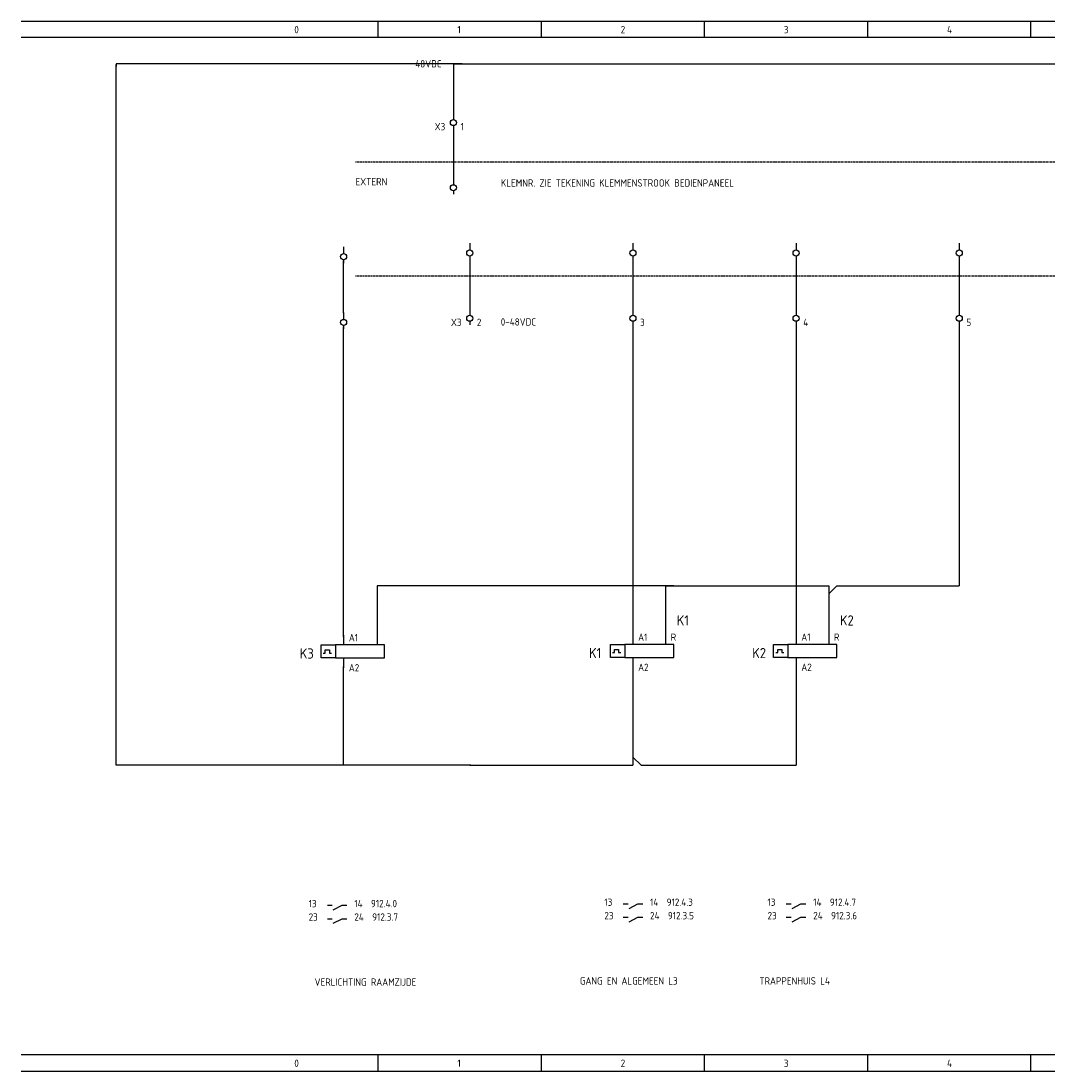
# Model space of a CAD drawing. Extents: x 30 to 1426, y -12 to 550.
# Tile 3 of 6: x 931 to 1183, y -12 to 246. Entities that reach past the tile are written whole.
import ezdxf

# ---------------------------------------------------------------- set-up
doc = ezdxf.new("R2010")
doc.units = 0
doc.linetypes.add('EPLANLINE2', pattern=[0.375, 0.25, -0.125])
doc.linetypes.add('EPLANLINE7', pattern=[0])
doc.layers.get('0').update_dxf_attribs({"linetype": 'CONTINUOUS'})
for name, color, linetype in [('AANSLUITCODE', 3, 'CONTINUOUS'), ('AUTOCONNECTING', 2, 'CONTINUOUS'), ('CONTACTSPIEGEL', 7, 'CONTINUOUS'), ('KLEMMEN', 7, 'CONTINUOUS'), ('ODC', 5, 'CONTINUOUS'), ('ONDERHOEK', 1, 'CONTINUOUS'), ('SPEC_TEKST', 5, 'CONTINUOUS'), ('SYMBOOL', 4, 'CONTINUOUS')]:
    doc.layers.add(name, color=color, linetype=linetype)
doc.styles.get("Standard").update_dxf_attribs({"font": 'ISOCP'})

# ---------------------------------------------------------------- blocks, each defined once
blk = doc.blocks.new('SO282')
at = {"layer": 'SYMBOOL', "color": 3, "linetype": 'EPLANLINE7'}
for p in [(0, 4), (-2, 0)]:
    blk.add_line(p, (0, 0), dxfattribs=at)
blk = doc.blocks.new('190_0_CBZ_NEN')
at = {"layer": 'SYMBOOL', "color": 3, "linetype": 'EPLANLINE7'}
for p, q in [((0, 4), (0, 3.2)), ((0, 3.2), (0, 1.6)), ((-5.5, -1.6), (-5.5, 1.6)), ((-5.5, 1.6), (-2, 1.6)), ((-4.5, -0.4), (-4.5, 0.4)), ((-4.5, 0.4), (-3.5, 0.4)), ((-3.5, 0.4), (-3.5, -0.4)), ((0, 1.6), (-2, 1.6)), ((-2, 1.6), (-2, -1.6)), ((10, 1.6), (-1, 1.6)), ((10, -1.6), (10, 1.6)), ((-2, -1.6), (-5.5, -1.6)), ((-5, -0.4), (-4.5, -0.4)), ((-3.5, -0.4), (-3, -0.4)), ((-2, -1.6), (-1, -1.6)), ((-1, -1.6), (10, -1.6)), ((0, -1.6), (0, -3.2)), ((0, -3.2), (0, -4))]:
    blk.add_line(p, q, dxfattribs=at)
blk = doc.blocks.new('SO264')
at = {"layer": 'SYMBOOL', "color": 3, "linetype": 'EPLANLINE7'}
for p, q in [((0, 4), (0, 0)), ((-2, 0), (0, 0)), ((0, 2), (2, 0))]:
    blk.add_line(p, q, dxfattribs=at)
blk = doc.blocks.new('163_0_CBZ_NEN')
at = {"layer": 'SYMBOOL', "color": 3, "linetype": 'EPLANLINE7'}
for p, q in [((0, 4), (0, 3.2)), ((0, 3.2), (0, 1.6))]:
    blk.add_line(p, q, dxfattribs=at)
blk = doc.blocks.new('SO281')
at = {"layer": 'SYMBOOL', "color": 3, "linetype": 'EPLANLINE7'}
for p, q in [((2, 0), (0, 0)), ((0, 0), (0, -2))]:
    blk.add_line(p, q, dxfattribs=at)
blk = doc.blocks.new('SO269')
at = {"layer": 'SYMBOOL', "color": 3, "linetype": 'EPLANLINE7'}
for p, q in [((-2, 0), (0, 0)), ((0, 0), (0, -2)), ((0, -2), (2, 0))]:
    blk.add_line(p, q, dxfattribs=at)
blk = doc.blocks.new('30_0_CBZ_NEN')
at = {"layer": 'SYMBOOL', "color": 3, "linetype": 'EPLANLINE7'}
for p, q in [((0, 4), (0, 3.2)), ((0, 3.2), (0, 2.4)), ((0, 0.8), (0, 0))]:
    blk.add_line(p, q, dxfattribs=at)
blk.add_circle((0, 1.6), 0.75, dxfattribs=at)

msp = doc.modelspace()

# ---------------------------------------------------------------- linework, layer by layer
at = {"color": 3}
for p, q in [((1039.28, 235.32), (954.47, 235.32)), ((954.47, 235.32), (954.47, 234.66)), ((954.47, 63.5), (954.47, 231.6)), ((1010.22, 174.2), (1010.22, 187.1)), ((1010.22, 94.78), (1010.22, 170.79)), ((1089.75, 107.3), (1018.45, 107.3)), ((1018.45, 107.3), (1018.45, 92.8)), ((1010.23, 63.32), (1010.23, 87.52)), ((954.47, 63.32), (954.47, 63.56)), ((1010.97, 63.32), (954.47, 63.32)), ((1041.4, 63.32), (1010.23, 63.32))]:
    msp.add_line(p, q, dxfattribs=at)
for p, q in [((954.47, 231.6), (954.47, 235.12)), ((954.47, 63.32), (954.47, 63.32))]:
    msp.add_line(p, q)
at = {"layer": 'AUTOCONNECTING', "color": 3, "linetype": 'EPLANLINE7'}
for p, q in [((1037.15, 235.32), (1187.15, 235.32)), ((1037.15, 235.32), (1037.15, 223.32)), ((1037.15, 219.32), (1037.15, 207.32)), ((1041.15, 187.32), (1041.15, 175.32)), ((1081.15, 187.32), (1081.15, 175.32)), ((1121.15, 187.32), (1121.15, 175.32)), ((1161.15, 187.32), (1161.15, 175.32)), ((1081.15, 171.32), (1081.15, 95.32)), ((1121.15, 171.32), (1121.15, 95.32)), ((1161.15, 171.32), (1161.15, 107.32)), ((1089.15, 107.32), (1127.15, 107.32)), ((1089.15, 107.32), (1089.15, 95.32)), ((1131.15, 107.32), (1161.15, 107.32)), ((1129.15, 105.32), (1129.15, 95.32)), ((1081.15, 87.32), (1081.15, 65.32)), ((1121.15, 87.32), (1121.15, 63.32)), ((1041.15, 63.32), (1079.15, 63.32)), ((1083.15, 63.32), (1121.15, 63.32))]:
    msp.add_line(p, q, dxfattribs=at)
at = {"layer": 'CONTACTSPIEGEL', "color": 1, "linetype": 'EPLANLINE7'}
for p, q in [((1006.26, 28.98), (1006.74, 28.98)), ((1006.74, 28.98), (1007.46, 28.98)), ((1007.71, 27.86), (1009.86, 28.98)), ((1009.86, 28.98), (1010.59, 28.98)), ((1010.59, 28.98), (1011.06, 28.98)), ((1078.75, 29.32), (1079.23, 29.32)), ((1079.23, 29.32), (1079.95, 29.32)), ((1080.2, 28.2), (1082.35, 29.32)), ((1082.35, 29.32), (1083.08, 29.32)), ((1083.08, 29.32), (1083.55, 29.32)), ((1118.75, 29.32), (1119.23, 29.32)), ((1119.23, 29.32), (1119.95, 29.32)), ((1120.2, 28.2), (1122.35, 29.32)), ((1122.35, 29.32), (1123.08, 29.32)), ((1123.08, 29.32), (1123.55, 29.32)), ((1078.75, 26.02), (1079.23, 26.02)), ((1079.23, 26.02), (1079.95, 26.02)), ((1080.2, 24.9), (1082.35, 26.02)), ((1082.35, 26.02), (1083.08, 26.02)), ((1083.08, 26.02), (1083.55, 26.02)), ((1118.75, 26.02), (1119.23, 26.02)), ((1119.23, 26.02), (1119.95, 26.02)), ((1120.2, 24.9), (1122.35, 26.02)), ((1122.35, 26.02), (1123.08, 26.02)), ((1123.08, 26.02), (1123.55, 26.02)), ((1006.26, 25.68), (1006.74, 25.68)), ((1006.74, 25.68), (1007.46, 25.68)), ((1007.71, 24.56), (1009.86, 25.68)), ((1009.86, 25.68), (1010.59, 25.68)), ((1010.59, 25.68), (1011.06, 25.68))]:
    msp.add_line(p, q, dxfattribs=at)
at = {"layer": 'ONDERHOEK', "color": 1, "linetype": 'EPLANLINE7'}
for p, q in [((931.15, 245.82), (1426.15, 245.82)), ((1018.65, 245.82), (1018.65, 241.82)), ((1058.65, 245.82), (1058.65, 241.82)), ((1098.65, 245.82), (1098.65, 241.82)), ((1138.65, 245.82), (1138.65, 241.82)), ((1178.65, 245.82), (1178.65, 241.82)), ((931.15, 241.82), (1426.15, 241.82)), ((1426.15, -7.68), (931.15, -7.68)), ((1018.65, -7.68), (1018.65, -11.68)), ((1058.65, -7.68), (1058.65, -11.68)), ((1098.65, -7.68), (1098.65, -11.68)), ((1138.65, -7.68), (1138.65, -11.68)), ((1178.65, -7.68), (1178.65, -11.68)), ((931.15, -11.68), (1426.15, -11.68))]:
    msp.add_line(p, q, dxfattribs=at)
at = {"layer": 'ONDERHOEK', "color": 4, "linetype": 'EPLANLINE7'}
for p, q in [((981.15, 245.82), (981.15, 245.82)), ((981.15, -7.68), (981.15, -7.68))]:
    msp.add_line(p, q, dxfattribs=at)
at = {"layer": 'SYMBOOL', "color": 1, "linetype": 'EPLANLINE2'}
for p, q in [((1013.15, 211.32), (1341.15, 211.32)), ((1013.15, 183.32), (1341.15, 183.32))]:
    msp.add_line(p, q, dxfattribs=at)

# ---------------------------------------------------------------- block references
at = {"layer": 'SYMBOOL'}
ref = msp.add_blockref('30_0_CBZ_NEN', (1037.15, 219.32), dxfattribs=at)
ref.add_attrib('AANSLUITCODERING_1', 'X3', (1032.55, 219.02), dxfattribs={"layer": 'KLEMMEN', "color": 2, "height": 1.8})
ref.add_attrib('AANSLUITCODERING_2', '1', (1038.9, 219.02), dxfattribs={"layer": 'KLEMMEN', "color": 2, "height": 1.8})
for name, p in [('30_0_CBZ_NEN', (1037.15, 203.32)), ('30_0_CBZ_NEN', (1041.15, 187.32)), ('30_0_CBZ_NEN', (1081.15, 187.32)), ('30_0_CBZ_NEN', (1121.15, 187.32)), ('30_0_CBZ_NEN', (1161.15, 187.32)), ('30_0_CBZ_NEN', (1010.22, 186.44)), ('30_0_CBZ_NEN', (1010.22, 170.3)), ('SO282', (1161.15, 107.32)), ('SO281', (1089.15, 107.32)), ('SO269', (1129.15, 107.32)), ('SO264', (1081.15, 63.32))]:
    msp.add_blockref(name, p, dxfattribs=at)
ref = msp.add_blockref('30_0_CBZ_NEN', (1041.15, 171.32), dxfattribs=at)
ref.add_attrib('AANSLUITCODERING_1', 'X3', (1036.55, 171.02), dxfattribs={"layer": 'KLEMMEN', "color": 2, "height": 1.8})
ref.add_attrib('AANSLUITCODERING_2', '2', (1042.9, 171.02), dxfattribs={"layer": 'KLEMMEN', "color": 2, "height": 1.8})
ref = msp.add_blockref('30_0_CBZ_NEN', (1081.15, 171.32), dxfattribs=at)
ref.add_attrib('AANSLUITCODERING_1', '3', (1082.9, 171.02), dxfattribs={"layer": 'KLEMMEN', "color": 2, "height": 1.8})
ref = msp.add_blockref('30_0_CBZ_NEN', (1121.15, 171.32), dxfattribs=at)
ref.add_attrib('AANSLUITCODERING_1', '4', (1122.9, 171.02), dxfattribs={"layer": 'KLEMMEN', "color": 2, "height": 1.8})
ref = msp.add_blockref('30_0_CBZ_NEN', (1161.15, 171.32), dxfattribs=at)
ref.add_attrib('AANSLUITCODERING_1', '5', (1162.9, 171.02), dxfattribs={"layer": 'KLEMMEN', "color": 2, "height": 1.8})
ref = msp.add_blockref('163_0_CBZ_NEN', (1089.15, 91.32), dxfattribs=at)
ref.add_attrib('ODC_1', 'K1', (1091.9, 97.57), dxfattribs={"layer": 'ODC', "color": 3, "height": 2.5})
ref.add_attrib('AANSLUITCODERING_1', 'R', (1090.43, 93.82), dxfattribs={"layer": 'AANSLUITCODE', "color": 2, "height": 1.8})
ref = msp.add_blockref('163_0_CBZ_NEN', (1129.15, 91.32), dxfattribs=at)
ref.add_attrib('ODC_1', 'K2', (1131.9, 97.57), dxfattribs={"layer": 'ODC', "color": 3, "height": 2.5})
ref.add_attrib('AANSLUITCODERING_1', 'R', (1130.43, 93.82), dxfattribs={"layer": 'AANSLUITCODE', "color": 2, "height": 1.8})
ref = msp.add_blockref('190_0_CBZ_NEN', (1010.24, 91.21), dxfattribs=at)
ref.add_attrib('ODC_1', 'K3', (999.49, 89.46), dxfattribs={"layer": 'ODC', "color": 3, "height": 2.5})
ref.add_attrib('AANSLUITCODERING_1', 'A1', (1011.51, 93.71), dxfattribs={"layer": 'AANSLUITCODE', "color": 2, "height": 1.8})
ref.add_attrib('AANSLUITCODERING_2', 'A2', (1011.51, 86.31), dxfattribs={"layer": 'AANSLUITCODE', "color": 2, "height": 1.8})
ref = msp.add_blockref('190_0_CBZ_NEN', (1081.15, 91.32), dxfattribs=at)
ref.add_attrib('ODC_1', 'K1', (1070.4, 89.57), dxfattribs={"layer": 'ODC', "color": 3, "height": 2.5})
ref.add_attrib('AANSLUITCODERING_1', 'A1', (1082.43, 93.82), dxfattribs={"layer": 'AANSLUITCODE', "color": 2, "height": 1.8})
ref.add_attrib('AANSLUITCODERING_2', 'A2', (1082.43, 86.42), dxfattribs={"layer": 'AANSLUITCODE', "color": 2, "height": 1.8})
ref = msp.add_blockref('190_0_CBZ_NEN', (1121.15, 91.32), dxfattribs=at)
ref.add_attrib('ODC_1', 'K2', (1110.4, 89.57), dxfattribs={"layer": 'ODC', "color": 3, "height": 2.5})
ref.add_attrib('AANSLUITCODERING_1', 'A1', (1122.43, 93.82), dxfattribs={"layer": 'AANSLUITCODE', "color": 2, "height": 1.8})
ref.add_attrib('AANSLUITCODERING_2', 'A2', (1122.43, 86.42), dxfattribs={"layer": 'AANSLUITCODE', "color": 2, "height": 1.8})

# ---------------------------------------------------------------- texts
at = {"layer": 'CONTACTSPIEGEL', "color": 2}
for s, p in [('13', (1001.66, 28.48)), ('14  912.4.0', (1012.86, 28.48)), ('13', (1074.15, 28.82)), ('14  912.4.3', (1085.35, 28.82)), ('13', (1114.15, 28.82)), ('14  912.4.7', (1125.35, 28.82)), ('23', (1001.66, 25.18)), ('24  912.3.7', (1012.86, 25.18)), ('23', (1074.15, 25.52)), ('24  912.3.5', (1085.35, 25.52)), ('23', (1114.15, 25.52)), ('24  912.3.6', (1125.35, 25.52))]:
    msp.add_text(s, height=1.8, dxfattribs=at).set_placement(p)
at = {"layer": 'ONDERHOEK', "color": 2}
for s, p in [('0 ', (998.15, 242.82)), ('2 ', (1078.15, 242.82)), ('3 ', (1118.15, 242.82)), ('1 ', (1038.15, 242.82)), ('4 ', (1158.15, 242.82)), ('0 ', (998.15, -10.68)), ('1 ', (1038.15, -10.68)), ('2 ', (1078.15, -10.68)), ('3 ', (1118.15, -10.68)), ('4 ', (1158.15, -10.68))]:
    msp.add_text(s, height=1.8, dxfattribs=at).set_placement(p)
at = {"layer": 'SPEC_TEKST', "color": 2}
for s, p in [('48VDC', (1027.8, 234.42)), ('EXTERN', (1013.15, 205.52)), ('KLEMNR. ZIE TEKENING KLEMMENSTROOK BEDIENPANEEL', (1048.78, 205.21)), ('0-48VDC', (1048.75, 171.13)), ('VERLICHTING RAAMZIJDE', (1003.12, 9.23)), ('GANG EN ALGEMEEN L3', (1068.15, 9.52)), ('TRAPPENHUIS L4', (1112.15, 9.52))]:
    msp.add_text(s, height=1.8, dxfattribs=at).set_placement(p)

doc.saveas('drawing.dxf')
